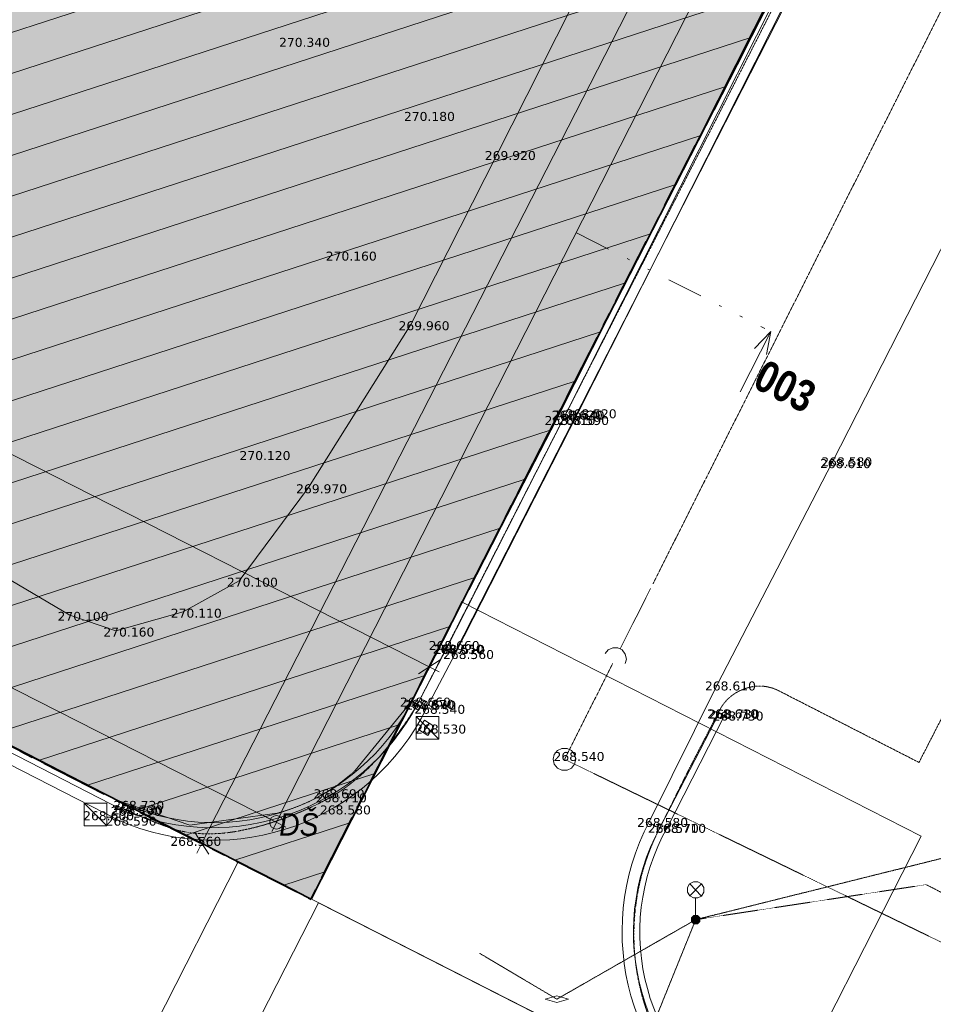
# Model space of a CAD drawing. Header units: millimetres. Extents: x -479461597 to -478645968, y -1101060132 to -1100898045.
# Tile 10 of 145: x -479326868 to -479306532, y -1100992606 to -1100970684. Entities that reach past the tile are written whole.
import ezdxf
from ezdxf.xclip import XClip

# ---------------------------------------------------------------- set-up
doc = ezdxf.new("R2010")
doc.units = ezdxf.units.MM
doc.header["$MEASUREMENT"] = 0
doc.header["$XCLIPFRAME"] = 0
for name, pattern in [('CENTER', [2400, 1500, -300, 300, -300]), ('DASHED', [0.75, 0.5, -0.25]), ('Čerchovaná se dvěma tečkami L', [2300, 800, -460, 60, -460, 60, -460])]:
    doc.linetypes.add(name, pattern=pattern)
doc.layers.add('Externí - kresby a obrázky', color=7, linetype='Continuous')
for name, color, linetype, lineweight in [('HTU_1_Katastr_3_0_Pero_č.__1_Pero_č.__1', 7, 'Continuous', 18), ('HTU_1_Katastr_3_BT_hranice_parcel_Pero_č.__1_Pero_č.__1', 7, 'Continuous', 18), ('HTU_1_Katastr_3_geodet podklady IET - VN_ kan. dešťová a splaš._ VO_Pero_č.__1_Pero_č.__1', 7, 'Continuous', 18), ('HTU_3_HTU_4_Situace - terén HTU_Pero_č.__164', 250, 'Continuous', 13), ('HTU_3_HTU_4_Situace - terén HTU_Pero_č.__203', 7, 'Continuous', 35), ('HTU_3_HTU_4_Situace - terén HTU_Pero_č.__45', 7, 'Continuous', 18), ('HTU_3_HTU_4_Situace - terén HTU_Pero_č.__85', 7, 'Continuous', 18), ('HTU_3_HTU_4_Zaklady drenáž_Pero_č.__8', 7, 'Continuous', 18), ('HTU_3_HTU_4_Značky - řezy_Pero_č.__21', 7, 'Continuous', 18), ('HTU_3_HTU_4_Značky - řezy_Pero_č.__25', 7, 'Continuous', 18), ('HTU_3_HTU_4_Značky - řezy_Pero_č.__85', 7, 'Continuous', 18)]:
    doc.layers.add(name, color=color, linetype=linetype, lineweight=lineweight)
for name, color, linetype, lineweight, true_color in [('HTU_1_Katastr_3_2D čary_Pero_č.__15', 7, 'Continuous', 18, 0xc3457e), ('HTU_2_zaměření_2_body_Pero_č.__202', 7, 'Continuous', 20, 0x6d6f03), ('HTU_2_zaměření_2_kresba_Pero_č.__202', 7, 'Continuous', 20, 0x6d6f03), ('HTU_2_zaměření_2_výšky_Pero_č.__202', 7, 'Continuous', 20, 0x6d6f03), ('HTU_3_HTU_4_2D čary_Pero_č.__15', 7, 'Continuous', 18, 0xc3457e), ('HTU_3_HTU_4_Situace - terén HTU_Pero_č.__221', 7, 'Continuous', 40, 0xa87e33), ('HTU_3_HTU_4_Situace - terén HTU_Pero_č.__222', 7, 'Continuous', 20, 0xa87e33), ('HTU_3_HTU_4_Zaklady drenáž_Pero_č.__166', 7, 'Continuous', 13, 0x7b0011)]:
    doc.layers.add(name, color=color, linetype=linetype, lineweight=lineweight, true_color=true_color)
doc.styles.add('GENERATED_STYLE_1', font='txt')
doc.styles.add('GENERATED_STYLE_7', font='txt')
doc.styles.add('GENERATED_STYLE_8', font='txt')
doc.linetypes.add('cara rezu', pattern='A,0,[7,20-026-4_02.1.10- 02 Situace HTU1.Shx,S=6.349206,R=0,X=0,Y=0],-800,0', length=800)
doc.linetypes.add('kanaldrenaz', pattern='A,0,[8,20-026-4_02.1.10- 02 Situace HTU1.Shx,S=19.047619,R=0,X=0,Y=0],-2800,0', length=2800)
doc.linetypes.add('plná nepravidelná', pattern='A,0,[1,20-026-4_02.1.10- 02 Situace HTU1.Shx,S=7.936508,R=0,X=0,Y=2.08167e-17],-1000,0', length=1000)

# ---------------------------------------------------------------- blocks, each defined once
blk = doc.blocks.new('Kresba_2_2', base_point=(-460327121.276564, -1100980142.449307))
at = {"layer": 'HTU_2_zaměření_2_body_Pero_č.__202', "color": 66, "linetype": 'Continuous', "lineweight": 20, "true_color": 0x6d6f03}
for p, q in [((-479320820, -1100971160), (-479320819.95, -1100971160)), ((-479318040, -1100972810), (-479318039.95, -1100972810)), ((-479316240, -1100973680), (-479316239.95, -1100973680)), ((-479319780, -1100975920), (-479319779.95, -1100975920)), ((-479318160, -1100977470), (-479318159.95, -1100977470)), ((-479314750, -1100979460), (-479314749.95, -1100979460)), ((-479314710, -1100979460), (-479314709.95, -1100979460)), ((-479314440, -1100979430), (-479314439.95, -1100979430)), ((-479314910, -1100979580), (-479314909.95, -1100979580)), ((-479314610, -1100979580), (-479314609.95, -1100979580)), ((-479321700, -1100980360), (-479321699.95, -1100980360)), ((-479308780, -1100980540), (-479308779.95, -1100980540)), ((-479308750, -1100980500), (-479308749.95, -1100980500)), ((-479320440, -1100981100), (-479320439.95, -1100981100)), ((-479321980, -1100983180), (-479321979.95, -1100983180)), ((-479323230, -1100983870), (-479323229.95, -1100983870)), ((-479325750, -1100983940), (-479325749.95, -1100983940)), ((-479324730, -1100984290), (-479324729.95, -1100984290)), ((-479317490, -1100984590), (-479317489.95, -1100984590)), ((-479317400, -1100984670), (-479317399.95, -1100984670)), ((-479317370, -1100984680), (-479317369.95, -1100984680)), ((-479317170, -1100984790), (-479317169.95, -1100984790)), ((-479311340, -1100985490), (-479311339.95, -1100985490)), ((-479318130, -1100985850), (-479318129.95, -1100985850)), ((-479318050, -1100985900), (-479318049.95, -1100985900)), ((-479318010, -1100985920), (-479318009.95, -1100985920)), ((-479317810, -1100986010), (-479317809.95, -1100986010)), ((-479311290, -1100986110), (-479311289.95, -1100986110)), ((-479311260, -1100986120), (-479311259.95, -1100986120)), ((-479311170, -1100986160), (-479311169.95, -1100986160)), ((-479317790, -1100986450), (-479317789.95, -1100986450)), ((-479314710, -1100987060), (-479314709.95, -1100987060)), ((-479320050, -1100987890), (-479320049.95, -1100987890)), ((-479320000, -1100987980), (-479319999.95, -1100987980)), ((-479324540, -1100988250), (-479324539.95, -1100988250)), ((-479324510, -1100988150), (-479324509.95, -1100988150)), ((-479319910, -1100988250), (-479319909.95, -1100988250)), ((-479325180, -1100988380), (-479325179.95, -1100988380)), ((-479324570, -1100988280), (-479324569.95, -1100988280)), ((-479324680, -1100988500), (-479324679.95, -1100988500)), ((-479312850, -1100988530), (-479312849.95, -1100988530)), ((-479312610, -1100988660), (-479312609.95, -1100988660)), ((-479312450, -1100988660), (-479312449.95, -1100988660)), ((-479323240, -1100988950), (-479323239.95, -1100988950))]:
    blk.add_line(p, q, dxfattribs=at)
at = {"layer": 'HTU_2_zaměření_2_kresba_Pero_č.__202', "color": 66, "linetype": 'Continuous', "lineweight": 20, "true_color": 0x6d6f03, "flags": 128}
for points in [[(-479353500, -1100969460), (-479348640, -1100971950), (-479343650, -1100974340), (-479339220, -1100976900), (-479331560, -1100980510), (-479325750, -1100983940), (-479324730, -1100984290), (-479323230, -1100983870), (-479321980, -1100983180), (-479320440, -1100981100), (-479318160, -1100977470), (-479316240, -1100973680), (-479311290, -1100963880), (-479308680, -1100959490), (-479306110, -1100953620), (-479304400, -1100950650)], [(-479318130, -1100985850), (-479317490, -1100984590), (-479314910, -1100979580), (-479309730, -1100969310), (-479304600, -1100959300), (-479299140, -1100948650), (-479295160, -1100940820), (-479289580, -1100943640)], [(-479318010.002815, -1100985920.005298), (-479317370, -1100984680), (-479314710, -1100979460), (-479309620, -1100969360), (-479304500, -1100959360), (-479295090, -1100941000), (-479289650, -1100943760)], [(-479312850.002156, -1100988530.004093), (-479311340, -1100985490), (-479308780, -1100980540), (-479305070, -1100973270), (-479299730, -1100962810), (-479294780, -1100953100), (-479289770, -1100943720)], [(-479355520, -1100972330), (-479349470, -1100975400), (-479337790, -1100981310), (-479324510, -1100988150)], [(-479355660, -1100972690), (-479349610, -1100975780), (-479337960, -1100981700), (-479324680, -1100988500)], [(-479324570, -1100988280), (-479337840, -1100981460), (-479349520, -1100975520), (-479355500, -1100972490)], [(-479317810, -1100986010), (-479317170, -1100984790)], [(-479318040, -1100986200), (-479318040, -1100986700), (-479317540, -1100986700), (-479317540, -1100986200), (-479318040, -1100986200), (-479317540, -1100986700)], [(-479311290, -1100986110), (-479312610, -1100988660)], [(-479311170, -1100986160), (-479312450, -1100988660)], [(-479325430, -1100988130), (-479325430, -1100988630), (-479324930, -1100988630), (-479324930, -1100988130), (-479325430, -1100988130), (-479324930, -1100988630)]]:
    blk.add_lwpolyline(points, dxfattribs=at)
blk.add_lwpolyline([(-479294915.509511, -1100941089.213182), (-479298840, -1100948770), (-479304320, -1100959510), (-479309420, -1100969490), (-479314440, -1100979430), (-479317170, -1100984790), (-479317370, -1100984680), (-479314710, -1100979460), (-479309620, -1100969360), (-479304500, -1100959360), (-479295090, -1100941000)], close=True, dxfattribs=at)
at = {"layer": 'HTU_2_zaměření_2_kresba_Pero_č.__202', "color": 66, "linetype": 'Continuous', "lineweight": 20, "true_color": 0x6d6f03}
for centre, radius, start, end in [((-479322536.117778, -1100983626.595032), 4935.322029, 246.4249449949, 333.2236807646), ((-479322541.124432, -1100983678.945845), 5274.215758, 246.0753844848, 333.7702482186), ((-479322589.790636, -1100983487.022638), 5185.929147, 247.5521273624, 332.0208808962), ((-479308179.97262, -1100990990.314211), 5278.475324, 152.2183576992, 239.1086958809), ((-479308283.429119, -1100991006.529374), 4921.93211, 151.5266696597, 239.7900209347), ((-479308287.044914, -1100991001.955031), 4776.499598, 150.6391853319, 239.7961066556)]:
    blk.add_arc(centre, radius, start, end, dxfattribs=at)
at = {"layer": 'HTU_2_zaměření_2_výšky_Pero_č.__202', "color": 66, "linetype": 'Continuous', "lineweight": 20, "true_color": 0x6d6f03, "char_height": 200, "attachment_point": 4, "style": 'GENERATED_STYLE_1'}
for s, insert in [('\\A1;{\\pql;\\fVerdana|b0|i0|c238|p38;270.340}', (-479321094.915, -1100971189.581786)), ('\\A1;{\\pql;\\fVerdana|b0|i0|c238|p38;270.180}', (-479318314.915, -1100972839.581786)), ('\\A1;{\\pql;\\fVerdana|b0|i0|c238|p38;269.920}', (-479316514.915, -1100973709.581786)), ('\\A1;{\\pql;\\fVerdana|b0|i0|c238|p38;270.160}', (-479320054.915, -1100975949.581786)), ('\\A1;{\\pql;\\fVerdana|b0|i0|c238|p38;269.960}', (-479318434.915, -1100977499.581786)), ('\\A1;{\\pql;\\fVerdana|b0|i0|c238|p38;268.620}', (-479315024.915, -1100979489.581786)), ('\\A1;{\\pql;\\fVerdana|b0|i0|c238|p38;268.540}', (-479314984.915, -1100979489.581786)), ('\\A1;{\\pql;\\fVerdana|b0|i0|c238|p38;268.520}', (-479314714.915, -1100979459.581786)), ('\\A1;{\\pql;\\fVerdana|b0|i0|c238|p38;268.610}', (-479315184.915, -1100979609.581786)), ('\\A1;{\\pql;\\fVerdana|b0|i0|c238|p38;268.590}', (-479314884.915, -1100979609.581786)), ('\\A1;{\\pql;\\fVerdana|b0|i0|c238|p38;270.120}', (-479321974.915, -1100980389.581786)), ('\\A1;{\\pql;\\fVerdana|b0|i0|c238|p38;268.610}', (-479309054.915, -1100980569.581786)), ('\\A1;{\\pql;\\fVerdana|b0|i0|c238|p38;268.580}', (-479309024.915, -1100980529.581786)), ('\\A1;{\\pql;\\fVerdana|b0|i0|c238|p38;269.970}', (-479320714.915, -1100981129.581786)), ('\\A1;{\\pql;\\fVerdana|b0|i0|c238|p38;270.100}', (-479322254.915, -1100983209.581786)), ('\\A1;{\\pql;\\fVerdana|b0|i0|c238|p38;270.100}', (-479326024.915, -1100983969.581786)), ('\\A1;{\\pql;\\fVerdana|b0|i0|c238|p38;270.110}', (-479323504.915, -1100983899.581786)), ('\\A1;{\\pql;\\fVerdana|b0|i0|c238|p38;270.160}', (-479325004.915, -1100984319.581786)), ('\\A1;{\\pql;\\fVerdana|b0|i0|c238|p38;268.660}', (-479317764.915, -1100984619.581786)), ('\\A1;{\\pql;\\fVerdana|b0|i0|c238|p38;268.650}', (-479317674.915, -1100984699.581786)), ('\\A1;{\\pql;\\fVerdana|b0|i0|c238|p38;268.510}', (-479317644.915, -1100984709.581786)), ('\\A1;{\\pql;\\fVerdana|b0|i0|c238|p38;268.560}', (-479317444.915, -1100984819.581786)), ('\\A1;{\\pql;\\fVerdana|b0|i0|c238|p38;268.610}', (-479311614.915, -1100985519.581786)), ('\\A1;{\\pql;\\fVerdana|b0|i0|c238|p38;268.660}', (-479318404.915, -1100985879.581786)), ('\\A1;{\\pql;\\fVerdana|b0|i0|c238|p38;268.670}', (-479318324.915, -1100985929.581786)), ('\\A1;{\\pql;\\fVerdana|b0|i0|c238|p38;268.540}', (-479318284.915, -1100985949.581786)), ('\\A1;{\\pql;\\fVerdana|b0|i0|c238|p38;268.540}', (-479318084.915, -1100986039.581786)), ('\\A1;{\\pql;\\fVerdana|b0|i0|c238|p38;268.610}', (-479311564.915, -1100986139.581786)), ('\\A1;{\\pql;\\fVerdana|b0|i0|c238|p38;268.730}', (-479311534.915, -1100986149.581786)), ('\\A1;{\\pql;\\fVerdana|b0|i0|c238|p38;268.730}', (-479311444.915, -1100986189.581786)), ('\\A1;{\\pql;\\fVerdana|b0|i0|c238|p38;268.530}', (-479318064.915, -1100986479.581786)), ('\\A1;{\\pql;\\fVerdana|b0|i0|c238|p38;268.540}', (-479314984.915, -1100987089.581786)), ('\\A1;{\\pql;\\fVerdana|b0|i0|c238|p38;268.690}', (-479320324.915, -1100987919.581786)), ('\\A1;{\\pql;\\fVerdana|b0|i0|c238|p38;268.710}', (-479320274.915, -1100988009.581786)), ('\\A1;{\\pql;\\fVerdana|b0|i0|c238|p38;268.590}', (-479324844.915, -1100988309.581786)), ('\\A1;{\\pql;\\fVerdana|b0|i0|c238|p38;268.730}', (-479324814.915, -1100988279.581786)), ('\\A1;{\\pql;\\fVerdana|b0|i0|c238|p38;268.730}', (-479324784.915, -1100988179.581786)), ('\\A1;{\\pql;\\fVerdana|b0|i0|c238|p38;268.580}', (-479320184.915, -1100988279.581786)), ('\\A1;{\\pql;\\fVerdana|b0|i0|c238|p38;268.600}', (-479325454.915, -1100988409.581786)), ('\\A1;{\\pql;\\fVerdana|b0|i0|c238|p38;268.590}', (-479324954.915, -1100988529.581786)), ('\\A1;{\\pql;\\fVerdana|b0|i0|c238|p38;268.580}', (-479313124.915, -1100988559.581786)), ('\\A1;{\\pql;\\fVerdana|b0|i0|c238|p38;268.570}', (-479312884.915, -1100988689.581786)), ('\\A1;{\\pql;\\fVerdana|b0|i0|c238|p38;268.710}', (-479312724.915, -1100988689.581786)), ('\\A1;{\\pql;\\fVerdana|b0|i0|c238|p38;268.560}', (-479323514.915, -1100988979.581786))]:
    blk.add_mtext(s, dxfattribs=dict(at, insert=insert))
blk = doc.blocks.new('Kresba_3_3', base_point=(-460327121, -1100980142))
at = {"layer": 'HTU_1_Katastr_3_0_Pero_č.__1_Pero_č.__1', "color": 7, "linetype": 'DASHED', "lineweight": 18, "flags": 128}
blk.add_lwpolyline([(-479289730, -1100943740), (-479292770, -1100949670), (-479288670, -1100951680), (-479306850, -1100987220), (-479310000, -1100985610, 0.203316), (-479310730, -1100985580, 0.201117), (-479311300, -1100986080), (-479311970, -1100987370), (-479312620, -1100988680, 0.204489), (-479312913, -1100992743, 0.137552), (-479311631, -1100994717)], format="xyb", dxfattribs=at)
at = {"layer": 'HTU_1_Katastr_3_2D čary_Pero_č.__15', "color": 243, "linetype": 'cara rezu', "lineweight": 18, "true_color": 0xc3457e, "flags": 128}
blk.add_lwpolyline([(-479260989, -1100941377), (-479262434, -1100944243), (-479264521, -1100943182), (-479262520, -1100939250), (-479277636, -1100931565), (-479284957, -1100945959), (-479295151, -1100940862), (-479317016, -1100983651), (-479306803, -1100988861), (-479310166, -1100995464), (-479320220, -1100990344), (-479322072, -1100993980), (-479323855, -1100993073), (-479322003, -1100989436), (-479324570, -1100988129), (-479345483, -1100977481), (-479346003, -1100978502), (-479348052, -1100977458), (-479347532, -1100976438), (-479349225, -1100975576), (-479340945, -1100959310), (-479339130, -1100955745), (-479314621, -1100907562), (-479310408, -1100899278), (-479292653, -1100908104), (-479285665, -1100911578), (-479271142, -1100918798), (-479260989, -1100923846)], dxfattribs=at)
at = {"layer": 'HTU_1_Katastr_3_BT_hranice_parcel_Pero_č.__1_Pero_č.__1', "color": 7, "linetype": 'Continuous', "lineweight": 18, "flags": 128}
for points in [[(-479389780, -1100954920), (-479356780, -1100971730), (-479324680, -1100988070), (-479323080, -1100988620), (-479321140, -1100988350, 0.121381), (-479319400, -1100987400), (-479318150, -1100985870), (-479295160, -1100940880), (-479284200, -1100946360), (-479276860, -1100931960), (-479262520, -1100939250), (-479269750, -1100953450), (-479261890, -1100957500), (-479260989, -1100955691)], [(-479389780, -1100954920), (-479356780, -1100971730), (-479324680, -1100988070), (-479323080, -1100988620), (-479321140, -1100988350, 0.121381), (-479319400, -1100987400), (-479318150, -1100985870), (-479295160, -1100940880), (-479284200, -1100946360), (-479276860, -1100931960), (-479262520, -1100939250), (-479269750, -1100953450), (-479261890, -1100957500), (-479260989, -1100955691)], [(-479389780, -1100954920), (-479356780, -1100971730), (-479324680, -1100988070), (-479323080, -1100988620), (-479321140, -1100988350, 0.121381), (-479319400, -1100987400), (-479318150, -1100985870), (-479295160, -1100940880), (-479284200, -1100946360), (-479276860, -1100931960), (-479262520, -1100939250), (-479269750, -1100953450), (-479261890, -1100957500), (-479260989, -1100955691)], [(-479295160, -1100940880), (-479318150, -1100985870), (-479319400, -1100987400, -0.121381), (-479321140, -1100988350), (-479323080, -1100988620), (-479324680, -1100988070), (-479313940, -1100993540), (-479303050, -1100999090), (-479286240, -1101007660), (-479285190, -1101008020), (-479284360, -1101008300), (-479282420, -1101008390), (-479280650, -1101007590), (-479279120, -1101006320), (-479278360, -1101004600), (-479278800, -1101003030), (-479279990, -1101001910), (-479281730, -1101001080), (-479260989, -1100959447)], [(-479295160, -1100940880), (-479318150, -1100985870), (-479319400, -1100987400, -0.121381), (-479321140, -1100988350), (-479323080, -1100988620), (-479324680, -1100988070), (-479313940, -1100993540), (-479303050, -1100999090), (-479286240, -1101007660), (-479285190, -1101008020), (-479284360, -1101008300), (-479282420, -1101008390), (-479280650, -1101007590), (-479279120, -1101006320), (-479278360, -1101004600), (-479278800, -1101003030), (-479279990, -1101001910), (-479281730, -1101001080), (-479260989, -1100959447)], [(-479295160, -1100940880), (-479318150, -1100985870), (-479319400, -1100987400, -0.121381), (-479321140, -1100988350), (-479323080, -1100988620), (-479324680, -1100988070), (-479313940, -1100993540), (-479303050, -1100999090), (-479286240, -1101007660), (-479285190, -1101008020), (-479284360, -1101008300), (-479282420, -1101008390), (-479280650, -1101007590), (-479279120, -1101006320), (-479278360, -1101004600), (-479278800, -1101003030), (-479279990, -1101001910), (-479281730, -1101001080), (-479260989, -1100959447)]]:
    blk.add_lwpolyline(points, format="xyb", dxfattribs=at)
blk.add_lwpolyline([(-479328760, -1100994230), (-479326760, -1100995260), (-479329040, -1100999620), (-479296560, -1101016180), (-479294330, -1101011760), (-479291640, -1101013130), (-479290050, -1101014190), (-479288840, -1101015340), (-479285190, -1101008020), (-479286240, -1101007660), (-479303050, -1100999090), (-479313940, -1100993540), (-479324680, -1100988070), (-479356780, -1100971730)], dxfattribs=at)
blk.add_lwpolyline([(-479328760, -1100994230), (-479326760, -1100995260), (-479329040, -1100999620), (-479296560, -1101016180), (-479294330, -1101011760), (-479291640, -1101013130), (-479290050, -1101014190), (-479288840, -1101015340), (-479285190, -1101008020), (-479286240, -1101007660), (-479303050, -1100999090), (-479313940, -1100993540), (-479324680, -1100988070), (-479356780, -1100971730)], dxfattribs=at)
blk.add_lwpolyline([(-479328760, -1100994230), (-479326760, -1100995260), (-479329040, -1100999620), (-479296560, -1101016180), (-479294330, -1101011760), (-479291640, -1101013130), (-479290050, -1101014190), (-479288840, -1101015340), (-479285190, -1101008020), (-479286240, -1101007660), (-479303050, -1100999090), (-479313940, -1100993540), (-479324680, -1100988070), (-479356780, -1100971730)], dxfattribs=at)
at = {"layer": 'HTU_1_Katastr_3_geodet podklady IET - VN_ kan. dešťová a splaš._ VO_Pero_č.__1_Pero_č.__1', "color": 7, "linetype": 'DASHED', "lineweight": 18}
for p, q in [((-479312770, -1100983240), (-479302440, -1100962690)), ((-479311820, -1100990720), (-479306040, -1100989280)), ((-479311820, -1100990720), (-479306690, -1100989940)), ((-479314910, -1100992490), (-479311820, -1100990720)), ((-479312990, -1100993610), (-479311820, -1100990720)), ((-479314910, -1100992490), (-479316630, -1100991470))]:
    blk.add_line(p, q, dxfattribs=at)
at = {"layer": 'HTU_1_Katastr_3_geodet podklady IET - VN_ kan. dešťová a splaš._ VO_Pero_č.__1_Pero_č.__1', "color": 7, "linetype": 'Continuous', "lineweight": 18}
for p, q in [((-479317170, -1100984750), (-479317360, -1100984650)), ((-479311695, -1100990195), (-479311953, -1100989925)), ((-479311950, -1100990190), (-479311688, -1100989925))]:
    blk.add_line(p, q, dxfattribs=at)
at = {"layer": 'HTU_1_Katastr_3_geodet podklady IET - VN_ kan. dešťová a splaš._ VO_Pero_č.__1_Pero_č.__1', "color": 7, "linetype": 'DASHED', "lineweight": 18, "flags": 128}
blk.add_lwpolyline([(-479289730, -1100943740), (-479295100, -1100941030), (-479317360, -1100984650), (-479318010, -1100985920, -0.037488), (-479318814, -1100987038, -0.080022), (-479319908, -1100987973, -0.045227), (-479321080, -1100988500, -0.037068), (-479321916, -1100988730, -0.057099), (-479322711, -1100988808, -0.065273), (-479323417, -1100988713, -0.030105), (-479324710, -1100988180)], format="xyb", dxfattribs=at)
at = {"layer": 'HTU_1_Katastr_3_geodet podklady IET - VN_ kan. dešťová a splaš._ VO_Pero_č.__1_Pero_č.__1', "color": 7, "linetype": 'Continuous', "lineweight": 18, "flags": 128}
for points in [[(-479317170, -1100984750), (-479295020, -1100941310), (-479294920, -1100941120)], [(-479313503, -1100984693), (-479313360, -1100984409), (-479313218, -1100984126), (-479313075, -1100983842), (-479312933, -1100983558), (-479312827, -1100983348)], [(-479313834, -1100984795), (-479313771, -1100984715), (-479313664, -1100984668), (-479313553, -1100984670), (-479313458, -1100984715), (-479313387, -1100984807), (-479313360, -1100984921), (-479313387, -1100985020)], [(-479317888, -1100986555), (-479317993, -1100986486), (-479317856, -1100986277), (-479317647, -1100986414), (-479317784, -1100986623), (-479317888, -1100986555), (-479317752, -1100986345)], [(-479311823, -1100990628), (-479311823, -1100990310), (-479311823, -1100990238), (-479311870, -1100990238), (-479311953, -1100990190), (-479312002, -1100990105), (-479312002, -1100990008), (-479311955, -1100989922), (-479311870, -1100989875), (-479311773, -1100989875), (-479311688, -1100989922), (-479311640, -1100990008), (-479311640, -1100990105), (-479311695, -1100990195), (-479311773, -1100990238), (-479311820, -1100990238)], [(-479311820, -1100990628), (-479311783, -1100990628), (-479311728, -1100990682), (-479311728, -1100990760), (-479311783, -1100990815), (-479311860, -1100990815), (-479311915, -1100990760), (-479311915, -1100990682), (-479311860, -1100990628), (-479311823, -1100990628), (-479311785, -1100990638), (-479311860, -1100990638), (-479311875, -1100990650), (-479311775, -1100990650), (-479311755, -1100990670), (-479311895, -1100990670), (-479311905, -1100990690), (-479311743, -1100990690), (-479311743, -1100990710), (-479311905, -1100990710), (-479311905, -1100990730), (-479311743, -1100990730), (-479311743, -1100990750), (-479311903, -1100990750), (-479311893, -1100990770), (-479311752, -1100990770), (-479311773, -1100990790), (-479311872, -1100990790), (-479311860, -1100990800), (-479311783, -1100990800)]]:
    blk.add_lwpolyline(points, dxfattribs=at)
at = {"layer": 'HTU_1_Katastr_3_geodet podklady IET - VN_ kan. dešťová a splaš._ VO_Pero_č.__1_Pero_č.__1', "color": 7, "linetype": 'DASHED', "lineweight": 18, "flags": 128}
for points in [[(-479296700, -1100995910), (-479314740, -1100987150), (-479313670, -1100985020)], [(-479306690, -1100989940), (-479291210, -1100997940), (-479288140, -1100991820), (-479278900, -1100989910), (-479277500, -1100987280), (-479277730, -1100987130)]]:
    blk.add_lwpolyline(points, dxfattribs=at)
at = {"layer": 'HTU_1_Katastr_3_geodet podklady IET - VN_ kan. dešťová a splaš._ VO_Pero_č.__1_Pero_č.__1', "color": 7, "linetype": 'Continuous', "lineweight": 18, "flags": 128}
for points in [[(-479314685, -1100986908), (-479314585, -1100986955), (-479314515, -1100987042), (-479314490, -1100987150), (-479314515, -1100987258), (-479314585, -1100987345), (-479314685, -1100987392), (-479314798, -1100987392), (-479314898, -1100987345), (-479314968, -1100987258), (-479314992, -1100987150), (-479314968, -1100987042), (-479314898, -1100986955), (-479314798, -1100986908)], [(-479315173, -1100992490), (-479314910, -1100992415), (-479314648, -1100992490), (-479314910, -1100992565)]]:
    blk.add_lwpolyline(points, close=True, dxfattribs=at)
blk = doc.blocks.new('Kresba_4_4', base_point=(-460327121, -1100980142))
at = {"layer": 'HTU_3_HTU_4_Situace - terén HTU_Pero_č.__164', "linetype": 'Continuous', "lineweight": 13}
h = blk.add_hatch(dxfattribs=at)
h.set_pattern_fill('Izolace___tvárnice_0004', color=250, style=0, pattern_type=2)
h.set_pattern_definition([(18.0353, (-479315511.6, -1100947167.3), (-268.236, 823.82), [])])
h.paths.add_polyline_path([(-479312750, -1100907616), (-479347715, -1100976344), (-479347532, -1100976438), (-479345483, -1100977481), (-479335476, -1100982576, -0.905776), (-479335465, -1100982577, -0.188252), (-479335467, -1100982581), (-479324570, -1100988129), (-479322003, -1100989436), (-479320382, -1100990262), (-479317016, -1100983651), (-479295151, -1100940862), (-479284957, -1100945959), (-479277636, -1100931565), (-479275176, -1100926729)])
at = {"layer": 'HTU_3_HTU_4_Situace - terén HTU_Pero_č.__222', "linetype": 'Continuous', "lineweight": 20, "true_color": 0xa87e33}
h = blk.add_hatch(dxfattribs=at)
h.set_pattern_fill('Omítka_02_0004', color=45, style=0, pattern_type=2)
h.set_pattern_definition([(18.0353, (-479314747.7, -1100945665.8), (-234.706, 720.842), [0, -505.3935, 0, -758.09]), (83.0353, (-479313246.2, -1100946429.66), (-752.496, 91.925), [0, -370.622, 0, -640.165])])
h.paths.add_polyline_path([(-479347715, -1100976344), (-479347532, -1100976438), (-479345483, -1100977481), (-479335476, -1100982576, -0.905776), (-479335465, -1100982577, -0.188252), (-479335467, -1100982581), (-479324570, -1100988129), (-479322003, -1100989436), (-479320382, -1100990262), (-479317016, -1100983651), (-479295151, -1100940862), (-479287794, -1100926398), (-479285334, -1100921562), (-479312750, -1100907616)])
at = {"layer": 'HTU_3_HTU_4_2D čary_Pero_č.__15', "color": 243, "linetype": 'cara rezu', "lineweight": 18, "true_color": 0xc3457e, "flags": 128}
blk.add_lwpolyline([(-479260989, -1100941377), (-479262434, -1100944243), (-479264521, -1100943182), (-479262520, -1100939250), (-479277636, -1100931565), (-479284957, -1100945959), (-479295151, -1100940862), (-479317016, -1100983651), (-479306803, -1100988861), (-479310166, -1100995464), (-479320220, -1100990344), (-479322072, -1100993980), (-479323855, -1100993073), (-479322003, -1100989436), (-479324570, -1100988129), (-479345483, -1100977481), (-479346003, -1100978502), (-479348052, -1100977458), (-479347532, -1100976438), (-479349225, -1100975576), (-479340945, -1100959310), (-479339130, -1100955745), (-479314621, -1100907562), (-479310408, -1100899278), (-479292653, -1100908104), (-479285665, -1100911578), (-479271142, -1100918798), (-479260989, -1100923846)], dxfattribs=at)
at = {"layer": 'HTU_3_HTU_4_Situace - terén HTU_Pero_č.__203', "color": 7, "linetype": 'Continuous', "lineweight": 35, "flags": 128}
blk.add_lwpolyline([(-479312750, -1100907616), (-479347715, -1100976344), (-479347532, -1100976438), (-479345483, -1100977481), (-479335476, -1100982576, -0.905776), (-479335465, -1100982577, -0.188252), (-479335467, -1100982581), (-479324570, -1100988129), (-479322003, -1100989436), (-479320382, -1100990262), (-479317016, -1100983651), (-479295151, -1100940862), (-479284957, -1100945959), (-479277636, -1100931565), (-479275176, -1100926729)], format="xyb", close=True, dxfattribs=at)
at = {"layer": 'HTU_3_HTU_4_Situace - terén HTU_Pero_č.__221', "color": 45, "linetype": 'CENTER', "lineweight": 40, "true_color": 0xa87e33, "flags": 128}
blk.add_lwpolyline([(-479347715, -1100976344), (-479347532, -1100976438), (-479345483, -1100977481), (-479335476, -1100982576, -0.905776), (-479335465, -1100982577, -0.188252), (-479335467, -1100982581), (-479324570, -1100988129), (-479322003, -1100989436), (-479320382, -1100990262), (-479317016, -1100983651), (-479295151, -1100940862), (-479287794, -1100926398), (-479285334, -1100921562), (-479312750, -1100907616)], format="xyb", close=True, dxfattribs=at)
at = {"layer": 'HTU_3_HTU_4_Situace - terén HTU_Pero_č.__45', "color": 7, "linetype": 'Continuous', "lineweight": 18}
for p, q in [((-479317992, -1100985250), (-479317508, -1100984935)), ((-479322968, -1100988778), (-479322654, -1100989263))]:
    blk.add_line(p, q, dxfattribs=at)
at = {"layer": 'HTU_3_HTU_4_Situace - terén HTU_Pero_č.__85', "color": 7, "linetype": 'Continuous', "lineweight": 18}
for p, q in [((-479322811, -1100989021), (-479297570, -1100939626)), ((-479345084, -1100971176), (-479317750, -1100985093)), ((-479317921, -1100985427), (-479317580, -1100984758)), ((-479317750, -1100985093), (-479317533, -1100985204)), ((-479320471, -1100990216), (-479323145, -1100988850)), ((-479322922, -1100989238), (-479322811, -1100989021))]:
    blk.add_line(p, q, dxfattribs=at)
at = {"layer": 'HTU_3_HTU_4_Zaklady drenáž_Pero_č.__166', "color": 246, "linetype": 'kanaldrenaz', "lineweight": 13, "true_color": 0x7b0011}
for p, q in [((-479321057, -1100988343), (-479304691, -1100956174)), ((-479333278, -1100982385), (-479321162, -1100988549))]:
    blk.add_line(p, q, dxfattribs=at)
at = {"layer": 'HTU_3_HTU_4_Zaklady drenáž_Pero_č.__8', "color": 7, "linetype": 'Continuous', "lineweight": 18}
for p, q in [((-479320946, -1100988659), (-479321359, -1100988449)), ((-479321258, -1100988760), (-479321048, -1100988347))]:
    blk.add_line(p, q, dxfattribs=at)
blk.add_circle((-479321153, -1100988554), 150, dxfattribs=at)
at = {"layer": 'HTU_3_HTU_4_Značky - řezy_Pero_č.__21', "color": 7, "linetype": 'Čerchovaná se dvěma tečkami L', "lineweight": 18}
blk.add_line((-479314471, -1100975429), (-479310282, -1100977560), dxfattribs=at)
at = {"layer": 'HTU_3_HTU_4_Značky - řezy_Pero_č.__85', "color": 7, "linetype": 'Continuous', "lineweight": 18}
for p, q in [((-479310148, -1100977628), (-479310829, -1100978965)), ((-479310509, -1100978005), (-479310148, -1100977628)), ((-479310241, -1100978141), (-479310148, -1100977628))]:
    blk.add_line(p, q, dxfattribs=at)
at = {"layer": 'HTU_3_HTU_4_Zaklady drenáž_Pero_č.__8', "color": 7, "linetype": 'Continuous', "lineweight": 18, "insert": (-479320217, -1100988858), "char_height": 500, "attachment_point": 9, "style": 'GENERATED_STYLE_8'}
blk.add_mtext('\\A1;{\\W0.900000x;\\pqr;\\fArial|b0|i1|c238|p38;DŠ}', dxfattribs=at)
at = {"layer": 'HTU_3_HTU_4_Značky - řezy_Pero_č.__25', "color": 7, "linetype": 'Continuous', "lineweight": 18, "insert": (-479310589, -1100978861), "char_height": 700, "attachment_point": 7, "rotation": 333.0353, "style": 'GENERATED_STYLE_7'}
blk.add_mtext('\\A1;{\\pql;\\pt0;\\fArial Narrow|b1|i0|c238|p34;003}', dxfattribs=at)

msp = doc.modelspace()

# ---------------------------------------------------------------- block references
at = {"layer": 'Externí - kresby a obrázky', "color": 250, "linetype": 'plná nepravidelná', "lineweight": 40}
ref = msp.add_blockref('Kresba_3_3', (-460327121.3, -1100980142.4), dxfattribs=at)
XClip(ref).set_block_clipping_path([(-479461596.9093363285, -1101060131.8682479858), (-479260989.2464485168, -1100898044.9989290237)])
ref = msp.add_blockref('Kresba_2_2', (-460327121.3, -1100980142.4), dxfattribs=at)
XClip(ref).set_block_clipping_path([(-479461596.9093363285, -1101048229.8387930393), (-479260989.2464485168, -1100898044.9989290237)])

# ---------------------------------------------------------------- next in the draw order: block references
ref = msp.add_blockref('Kresba_4_4', (-460327121.3, -1100980142.4), dxfattribs=at)
XClip(ref).set_block_clipping_path([(-479461596.9093363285, -1101060131.8682479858), (-479260989.2464485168, -1100898044.9989290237)])

doc.saveas('drawing.dxf')
